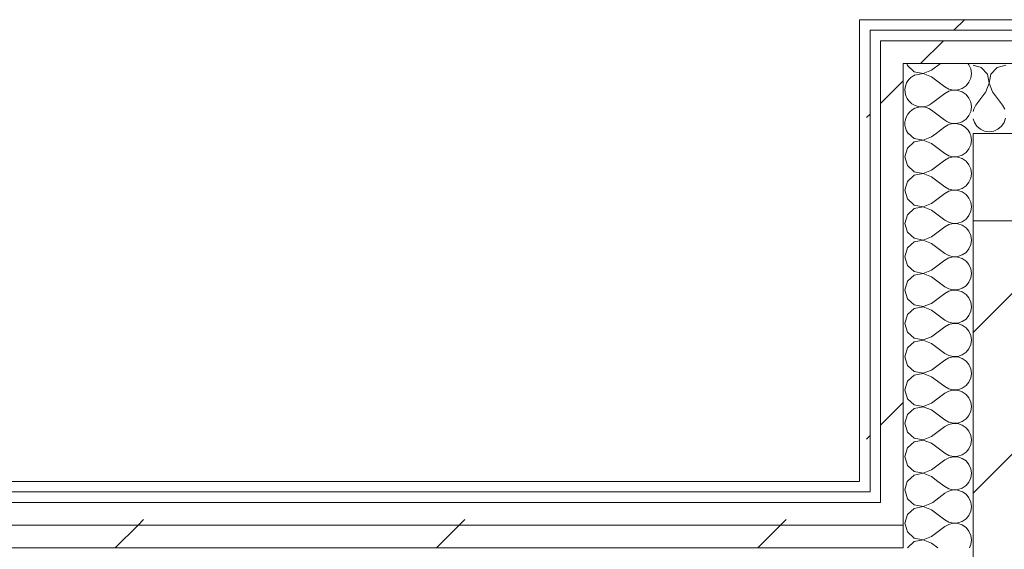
# Model space of a CAD drawing. Header units: millimetres. Extents: x -30280 to 22128, y -17757 to 4746.
# Tile 173 of 173: x -117 to 447, y -16977 to -16674. Entities that reach past the tile are written whole.
import ezdxf

# ---------------------------------------------------------------- set-up
doc = ezdxf.new("R2010")
doc.units = ezdxf.units.MM
doc.header["$MEASUREMENT"] = 0
doc.linetypes.add('Wipeout_Contour', pattern=[1000, 0, -1000])
doc.layers.add('10_ESTR_Pilars', color=7, linetype='Continuous')
doc.layers.add('Nuevo_08_E_Envans secs', color=7, linetype='Continuous')
for name, color, linetype, lineweight in [('10_ESTR_Pilars_Pluma_Nº__20', 1, 'Continuous', 5), ('10_ESTR_Pilars_Pluma_Nº__28', 7, 'Continuous', 20), ('10_ESTR_Pilars_Pluma_Nº__42', 8, 'Continuous', 25), ('Nuevo_08_E_Envans secs_Pluma_Nº__1', 7, 'Continuous', 5)]:
    doc.layers.add(name, color=color, linetype=linetype, lineweight=lineweight)
for name, color, linetype, lineweight, true_color in [('Nuevo_08_E_Envans secs_Pluma_Nº__102', 7, 'Continuous', 5, 0xcccccc), ('Nuevo_08_E_Envans secs_Pluma_Nº__171', 171, 'Continuous', 13, 0xaaaaff), ('Nuevo_08_E_Envans secs_Pluma_Nº__177', 7, 'Continuous', 15, 0xf7e046)]:
    doc.layers.add(name, color=color, linetype=linetype, lineweight=lineweight, true_color=true_color)
pattern_1 = [(45, (0, 0), (-183.8478, 183.8478), [195, -65]), (45, (7e-14, 183.85), (-183.8478, 183.8478), [195, -65])]

# ---------------------------------------------------------------- blocks, each defined once
blk = doc.blocks.new('*X318')
at = {"layer": 'Nuevo_08_E_Envans secs_Pluma_Nº__102', "color": 254, "linetype": 'Continuous', "lineweight": 5, "true_color": 0xcccccc}
for p, q in [((390.91, -16698.98), (391.27, -16700.25)), ((405.08, -16702.86), (410.26, -16698.98)), ((426.52, -16699.75), (425.87, -16698.98)), ((427.58, -16702.16), (426.52, -16699.75)), ((391.27, -16700.25), (395.11, -16703.76)), ((395.11, -16703.76), (400.22, -16704.72)), ((400.22, -16704.8), (395.59, -16705.68)), ((400.22, -16704.72), (405.08, -16702.86)), ((405.08, -16706.67), (400.22, -16704.8)), ((427.94, -16704.76), (427.58, -16702.16)), ((427.58, -16707.36), (427.94, -16704.76)), ((405.08, -16706.67), (412.7, -16712.38)), ((424.84, -16711.79), (426.52, -16709.77)), ((426.52, -16709.77), (427.58, -16707.36)), ((408.93, -16719.02), (412.7, -16716.19)), ((412.7, -16712.38), (415, -16713.65)), ((415, -16714.92), (412.7, -16716.19)), ((415, -16713.65), (417.56, -16714.25)), ((417.56, -16714.32), (415, -16714.92)), ((417.56, -16714.25), (420.18, -16714.12)), ((420.18, -16714.45), (417.56, -16714.32)), ((420.18, -16714.12), (422.67, -16713.28)), ((422.67, -16715.29), (420.18, -16714.45)), ((422.67, -16713.28), (424.84, -16711.79)), ((424.84, -16716.78), (422.67, -16715.29)), ((426.52, -16718.8), (424.84, -16716.78)), ((427.58, -16721.21), (426.52, -16718.8)), ((427.94, -16723.81), (427.58, -16721.21)), ((426.52, -16728.82), (427.58, -16726.41)), ((427.58, -16726.41), (427.94, -16723.81)), ((422.35, -16732.44), (422.67, -16732.33)), ((422.67, -16732.33), (424.84, -16730.84)), ((424.84, -16730.84), (426.52, -16728.82))]:
    blk.add_line(p, q, dxfattribs=at)
blk = doc.blocks.new('*X319')
at = {"layer": 'Nuevo_08_E_Envans secs_Pluma_Nº__102', "color": 254, "linetype": 'Continuous', "lineweight": 5, "true_color": 0xcccccc}
for p, q in [((390.15, -16962.98), (391.27, -16966.91)), ((405.08, -16969.52), (412.7, -16963.81)), ((414.21, -16962.98), (412.7, -16963.81)), ((424.84, -16964.4), (422.77, -16962.98)), ((426.52, -16966.42), (424.84, -16964.4)), ((391.27, -16966.91), (395.11, -16970.42)), ((395.11, -16970.42), (400.22, -16971.39)), ((400.22, -16971.39), (405.08, -16969.52)), ((427.58, -16968.83), (426.52, -16966.42)), ((427.94, -16971.43), (427.58, -16968.83)), ((391.27, -16975.95), (391.26, -16975.98)), ((395.11, -16972.43), (391.27, -16975.95)), ((400.22, -16971.47), (395.11, -16972.43)), ((405.08, -16973.33), (400.22, -16971.47)), ((405.08, -16973.33), (408.6, -16975.98)), ((426.72, -16975.98), (427.58, -16974.03)), ((427.58, -16974.03), (427.94, -16971.43))]:
    blk.add_line(p, q, dxfattribs=at)
blk = doc.blocks.new('*X320')
at = {"layer": 'Nuevo_08_E_Envans secs_Pluma_Nº__102', "color": 254, "linetype": 'Continuous', "lineweight": 5, "true_color": 0xcccccc}
for p, q in [((395.11, -16953.39), (391.27, -16956.9)), ((393.58, -16949.98), (395.11, -16951.38)), ((395.11, -16951.38), (400.22, -16952.34)), ((400.22, -16952.42), (395.11, -16953.39)), ((400.22, -16952.34), (405.08, -16950.48)), ((405.08, -16954.29), (400.22, -16952.42)), ((405.08, -16950.48), (405.75, -16949.98)), ((427.58, -16954.98), (427.94, -16952.38)), ((427.94, -16952.38), (427.6, -16949.98)), ((391.27, -16956.9), (389.84, -16961.9)), ((405.08, -16954.29), (412.7, -16960)), ((424.84, -16959.41), (426.52, -16957.39)), ((426.52, -16957.39), (427.58, -16954.98)), ((389.84, -16961.9), (390.15, -16962.98)), ((412.7, -16960), (415, -16961.27)), ((415, -16962.54), (414.21, -16962.98)), ((415, -16961.27), (417.56, -16961.87)), ((417.56, -16961.94), (415, -16962.54)), ((417.56, -16961.87), (420.18, -16961.74)), ((420.18, -16962.07), (417.56, -16961.94)), ((420.18, -16961.74), (422.67, -16960.9)), ((422.67, -16962.91), (420.18, -16962.07)), ((422.67, -16960.9), (424.84, -16959.41)), ((422.77, -16962.98), (422.67, -16962.91))]:
    blk.add_line(p, q, dxfattribs=at)
blk = doc.blocks.new('*X321')
at = {"layer": 'Nuevo_08_E_Envans secs_Pluma_Nº__102', "color": 254, "linetype": 'Continuous', "lineweight": 5, "true_color": 0xcccccc}
for p, q in [((390.16, -16943.98), (391.27, -16947.86)), ((391.27, -16947.86), (393.58, -16949.98)), ((405.75, -16949.98), (412.7, -16944.76)), ((414.12, -16943.98), (412.7, -16944.76)), ((424.84, -16945.35), (422.84, -16943.98)), ((426.52, -16947.37), (424.84, -16945.35)), ((427.58, -16949.78), (426.52, -16947.37)), ((427.6, -16949.98), (427.58, -16949.78))]:
    blk.add_line(p, q, dxfattribs=at)
blk = doc.blocks.new('*X322')
at = {"layer": 'Nuevo_08_E_Envans secs_Pluma_Nº__102', "color": 254, "linetype": 'Continuous', "lineweight": 5, "true_color": 0xcccccc}
for p, q in [((391.23, -16937.98), (389.84, -16942.86)), ((408.73, -16937.98), (412.7, -16940.95)), ((412.7, -16940.95), (415, -16942.22)), ((415, -16942.22), (417.56, -16942.82)), ((420.18, -16942.69), (422.67, -16941.85)), ((422.67, -16941.85), (424.84, -16940.36)), ((424.84, -16940.36), (426.52, -16938.34)), ((426.52, -16938.34), (426.68, -16937.98)), ((389.84, -16942.86), (390.16, -16943.98)), ((415, -16943.49), (414.12, -16943.98)), ((417.56, -16942.9), (415, -16943.49)), ((417.56, -16942.82), (420.18, -16942.69)), ((420.18, -16943.02), (417.56, -16942.9)), ((422.67, -16943.86), (420.18, -16943.02)), ((422.84, -16943.98), (422.67, -16943.86))]:
    blk.add_line(p, q, dxfattribs=at)
blk = doc.blocks.new('*X323')
at = {"layer": 'Nuevo_08_E_Envans secs_Pluma_Nº__102', "color": 254, "linetype": 'Continuous', "lineweight": 5, "true_color": 0xcccccc}
for p, q in [((405.08, -16721.9), (408.93, -16719.02)), ((405.08, -16725.71), (412.7, -16731.43)), ((407.72, -16738.98), (412.7, -16735.24))]:
    blk.add_line(p, q, dxfattribs=at)
for centre, start, end in [((399.37, -16714.29), 113.9676, 306.8699), ((399.37, -16733.33), 53.1301, 216.3306), ((418.41, -16723.81), 233.1301, 294.6221), ((418.41, -16742.86), 24.0514, 126.8699)]:
    blk.add_arc(centre, 9.52, start, end, dxfattribs=at)
blk = doc.blocks.new('*X324')
at = {"layer": 'Nuevo_08_E_Envans secs_Pluma_Nº__102', "color": 254, "linetype": 'Continuous', "lineweight": 5, "true_color": 0xcccccc}
for p, q in [((391.96, -16738.98), (395.11, -16741.85)), ((405.08, -16740.95), (407.72, -16738.98)), ((427.58, -16740.25), (427.01, -16738.98)), ((395.11, -16743.86), (391.27, -16747.37)), ((395.11, -16741.85), (400.22, -16742.82)), ((400.22, -16742.9), (395.11, -16743.86)), ((400.22, -16742.82), (405.08, -16740.95)), ((405.08, -16744.76), (400.22, -16742.9)), ((405.08, -16744.76), (412.7, -16750.48)), ((427.94, -16742.86), (427.58, -16740.25)), ((427.58, -16745.46), (427.94, -16742.86)), ((391.27, -16747.37), (389.84, -16752.38)), ((412.7, -16750.48), (415, -16751.75)), ((422.67, -16751.38), (424.84, -16749.89)), ((424.84, -16749.89), (426.52, -16747.86)), ((426.52, -16747.86), (427.58, -16745.46)), ((389.84, -16752.38), (391.27, -16757.39)), ((405.08, -16760), (412.7, -16754.29)), ((415, -16753.01), (412.7, -16754.29)), ((415, -16751.75), (417.56, -16752.34)), ((417.56, -16752.42), (415, -16753.01)), ((417.56, -16752.34), (420.18, -16752.22)), ((420.18, -16752.55), (417.56, -16752.42)), ((420.18, -16752.22), (422.67, -16751.38)), ((422.67, -16753.39), (420.18, -16752.55)), ((424.84, -16754.87), (422.67, -16753.39)), ((426.52, -16756.9), (424.84, -16754.87)), ((391.27, -16757.39), (395.11, -16760.9)), ((395.11, -16760.9), (400.22, -16761.87)), ((400.22, -16761.94), (395.11, -16762.91)), ((400.22, -16761.87), (405.08, -16760)), ((405.08, -16763.81), (400.22, -16761.94)), ((427.58, -16759.3), (426.52, -16756.9)), ((427.94, -16761.9), (427.58, -16759.3)), ((427.58, -16764.51), (427.94, -16761.9)), ((391.27, -16766.42), (389.84, -16771.43)), ((395.11, -16762.91), (391.27, -16766.42)), ((405.08, -16763.81), (412.7, -16769.52)), ((424.84, -16768.94), (426.52, -16766.91)), ((426.52, -16766.91), (427.58, -16764.51)), ((389.84, -16771.43), (391.27, -16776.44)), ((412.7, -16769.52), (415, -16770.8)), ((415, -16772.06), (412.7, -16773.33)), ((415, -16770.8), (417.56, -16771.39)), ((417.56, -16771.47), (415, -16772.06)), ((417.56, -16771.39), (420.18, -16771.26)), ((420.18, -16771.59), (417.56, -16771.47)), ((420.18, -16771.26), (422.67, -16770.42)), ((422.67, -16772.43), (420.18, -16771.59)), ((422.67, -16770.42), (424.84, -16768.94)), ((424.84, -16773.92), (422.67, -16772.43)), ((391.27, -16776.44), (395.11, -16779.95)), ((405.08, -16779.05), (412.7, -16773.33)), ((426.52, -16775.95), (424.84, -16773.92)), ((427.58, -16778.35), (426.52, -16775.95)), ((427.94, -16780.95), (427.58, -16778.35)), ((395.11, -16781.96), (391.27, -16785.47)), ((395.11, -16779.95), (400.22, -16780.91)), ((400.22, -16780.99), (395.11, -16781.96)), ((400.22, -16780.91), (405.08, -16779.05)), ((405.08, -16782.86), (400.22, -16780.99)), ((405.08, -16782.86), (412.7, -16788.57)), ((426.52, -16785.96), (427.58, -16783.55)), ((427.58, -16783.55), (427.94, -16780.95)), ((391.27, -16785.47), (389.84, -16790.48)), ((412.7, -16788.57), (415, -16789.84)), ((415, -16789.84), (417.56, -16790.44)), ((420.18, -16790.31), (422.67, -16789.47)), ((422.67, -16789.47), (424.84, -16787.98)), ((424.84, -16787.98), (426.52, -16785.96)), ((389.84, -16790.48), (391.27, -16795.48)), ((391.27, -16795.48), (395.11, -16798.99)), ((405.08, -16798.1), (412.7, -16792.38)), ((415, -16791.11), (412.7, -16792.38)), ((417.56, -16790.51), (415, -16791.11)), ((417.56, -16790.44), (420.18, -16790.31)), ((420.18, -16790.64), (417.56, -16790.51)), ((422.67, -16791.48), (420.18, -16790.64)), ((424.84, -16792.97), (422.67, -16791.48)), ((426.52, -16794.99), (424.84, -16792.97)), ((427.58, -16797.4), (426.52, -16794.99)), ((395.11, -16801.01), (391.27, -16804.52)), ((395.11, -16798.99), (400.22, -16799.96)), ((400.22, -16800.04), (395.11, -16801.01)), ((400.22, -16799.96), (405.08, -16798.1)), ((405.08, -16801.9), (400.22, -16800.04)), ((427.94, -16800), (427.58, -16797.4)), ((427.58, -16802.6), (427.94, -16800)), ((391.27, -16804.52), (389.84, -16809.52)), ((405.08, -16801.9), (412.7, -16807.62)), ((422.67, -16808.52), (424.84, -16807.03)), ((424.84, -16807.03), (426.52, -16805.01)), ((426.52, -16805.01), (427.58, -16802.6)), ((389.84, -16809.52), (391.27, -16814.53)), ((405.08, -16817.14), (412.7, -16811.43)), ((412.7, -16807.62), (415, -16808.89)), ((415, -16810.16), (412.7, -16811.43)), ((415, -16808.89), (417.56, -16809.49)), ((417.56, -16809.56), (415, -16810.16)), ((417.56, -16809.49), (420.18, -16809.36)), ((420.18, -16809.69), (417.56, -16809.56)), ((420.18, -16809.36), (422.67, -16808.52)), ((422.67, -16810.53), (420.18, -16809.69)), ((424.84, -16812.02), (422.67, -16810.53)), ((426.52, -16814.04), (424.84, -16812.02)), ((391.27, -16814.53), (395.11, -16818.04)), ((395.11, -16818.04), (400.22, -16819.01)), ((400.22, -16819.01), (405.08, -16817.14)), ((427.58, -16816.45), (426.52, -16814.04)), ((427.94, -16819.05), (427.58, -16816.45)), ((391.27, -16823.56), (389.84, -16828.57)), ((395.11, -16820.05), (391.27, -16823.56)), ((400.22, -16819.09), (395.11, -16820.05)), ((405.08, -16820.95), (400.22, -16819.09)), ((405.08, -16820.95), (412.7, -16826.67)), ((426.52, -16824.05), (427.58, -16821.65)), ((427.58, -16821.65), (427.94, -16819.05)), ((389.84, -16828.57), (391.27, -16833.58)), ((412.7, -16826.67), (415, -16827.94)), ((415, -16829.2), (412.7, -16830.48)), ((415, -16827.94), (417.56, -16828.53)), ((417.56, -16828.61), (415, -16829.2)), ((417.56, -16828.53), (420.18, -16828.41)), ((420.18, -16828.74), (417.56, -16828.61)), ((420.18, -16828.41), (422.67, -16827.57)), ((422.67, -16829.58), (420.18, -16828.74)), ((422.67, -16827.57), (424.84, -16826.08)), ((424.84, -16831.06), (422.67, -16829.58)), ((424.84, -16826.08), (426.52, -16824.05)), ((391.27, -16833.58), (395.11, -16837.09)), ((405.08, -16836.19), (412.7, -16830.48)), ((426.52, -16833.09), (424.84, -16831.06)), ((427.58, -16835.49), (426.52, -16833.09)), ((395.11, -16839.1), (391.27, -16842.61)), ((395.11, -16837.09), (400.22, -16838.06)), ((400.22, -16838.13), (395.11, -16839.1)), ((400.22, -16838.06), (405.08, -16836.19)), ((405.08, -16840), (400.22, -16838.13)), ((405.08, -16840), (412.7, -16845.71)), ((426.52, -16843.1), (427.58, -16840.7)), ((427.94, -16838.1), (427.58, -16835.49)), ((427.58, -16840.7), (427.94, -16838.1)), ((391.27, -16842.61), (389.84, -16847.62)), ((412.7, -16845.71), (415, -16846.99)), ((422.67, -16846.61), (424.84, -16845.13)), ((424.84, -16845.13), (426.52, -16843.1)), ((389.84, -16847.62), (391.27, -16852.63)), ((405.08, -16855.24), (412.7, -16849.52)), ((415, -16848.25), (412.7, -16849.52)), ((415, -16846.99), (417.56, -16847.58)), ((417.56, -16847.66), (415, -16848.25)), ((417.56, -16847.58), (420.18, -16847.45)), ((420.18, -16847.78), (417.56, -16847.66)), ((420.18, -16847.45), (422.67, -16846.61)), ((422.67, -16848.62), (420.18, -16847.78)), ((424.84, -16850.11), (422.67, -16848.62)), ((426.52, -16852.14), (424.84, -16850.11)), ((427.58, -16854.54), (426.52, -16852.14)), ((391.27, -16852.63), (395.11, -16856.14)), ((395.11, -16856.14), (400.22, -16857.1)), ((400.22, -16857.18), (395.11, -16858.15)), ((400.22, -16857.1), (405.08, -16855.24)), ((405.08, -16859.05), (400.22, -16857.18)), ((427.94, -16857.14), (427.58, -16854.54)), ((427.58, -16859.75), (427.94, -16857.14)), ((391.27, -16861.66), (389.84, -16866.67)), ((395.11, -16858.15), (391.27, -16861.66)), ((405.08, -16859.05), (412.7, -16864.76)), ((424.84, -16864.17), (426.52, -16862.15)), ((426.52, -16862.15), (427.58, -16859.75)), ((389.84, -16866.67), (391.27, -16871.67)), ((405.08, -16874.29), (412.7, -16868.57)), ((412.7, -16864.76), (415, -16866.03)), ((415, -16867.3), (412.7, -16868.57)), ((415, -16866.03), (417.56, -16866.63)), ((417.56, -16866.71), (415, -16867.3)), ((417.56, -16866.63), (420.18, -16866.5)), ((420.18, -16866.83), (417.56, -16866.71)), ((420.18, -16866.5), (422.67, -16865.66)), ((422.67, -16867.67), (420.18, -16866.83)), ((422.67, -16865.66), (424.84, -16864.17)), ((424.84, -16869.16), (422.67, -16867.67)), ((391.27, -16871.67), (395.11, -16875.19)), ((400.22, -16876.15), (405.08, -16874.29)), ((426.52, -16871.18), (424.84, -16869.16)), ((427.58, -16873.59), (426.52, -16871.18)), ((427.94, -16876.19), (427.58, -16873.59)), ((395.11, -16877.2), (391.27, -16880.71)), ((395.11, -16875.19), (400.22, -16876.15)), ((400.22, -16876.23), (395.11, -16877.2)), ((405.08, -16878.1), (400.22, -16876.23)), ((405.08, -16878.1), (412.7, -16883.81)), ((426.52, -16881.2), (427.58, -16878.79)), ((427.58, -16878.79), (427.94, -16876.19)), ((391.27, -16880.71), (389.84, -16885.71)), ((389.84, -16885.71), (391.27, -16890.72)), ((412.7, -16883.81), (415, -16885.08)), ((415, -16885.08), (417.56, -16885.68)), ((417.56, -16885.75), (415, -16886.35)), ((417.56, -16885.68), (420.18, -16885.55)), ((420.18, -16885.88), (417.56, -16885.75)), ((420.18, -16885.55), (422.67, -16884.71)), ((422.67, -16886.72), (420.18, -16885.88)), ((422.67, -16884.71), (424.84, -16883.22)), ((424.84, -16883.22), (426.52, -16881.2)), ((391.27, -16890.72), (395.11, -16894.23)), ((405.08, -16893.33), (412.7, -16887.62)), ((415, -16886.35), (412.7, -16887.62)), ((424.84, -16888.21), (422.67, -16886.72)), ((426.52, -16890.23), (424.84, -16888.21)), ((427.58, -16892.64), (426.52, -16890.23)), ((395.11, -16896.24), (391.27, -16899.75)), ((395.11, -16894.23), (400.22, -16895.2)), ((400.22, -16895.28), (395.11, -16896.24)), ((400.22, -16895.2), (405.08, -16893.33)), ((405.08, -16897.14), (400.22, -16895.28)), ((405.08, -16897.14), (412.7, -16902.86)), ((427.94, -16895.24), (427.58, -16892.64)), ((427.58, -16897.84), (427.94, -16895.24)), ((391.27, -16899.75), (389.84, -16904.76)), ((412.7, -16902.86), (415, -16904.13)), ((422.67, -16903.76), (424.84, -16902.27)), ((424.84, -16902.27), (426.52, -16900.25)), ((426.52, -16900.25), (427.58, -16897.84)), ((389.84, -16904.76), (391.27, -16909.77)), ((405.08, -16912.38), (412.7, -16906.67)), ((415, -16905.4), (412.7, -16906.67)), ((415, -16904.13), (417.56, -16904.72)), ((417.56, -16904.8), (415, -16905.4)), ((417.56, -16904.72), (420.18, -16904.6)), ((420.18, -16904.93), (417.56, -16904.8)), ((420.18, -16904.6), (422.67, -16903.76)), ((422.67, -16905.77), (420.18, -16904.93)), ((424.84, -16907.26), (422.67, -16905.77)), ((426.52, -16909.28), (424.84, -16907.26)), ((391.27, -16909.77), (395.11, -16913.28)), ((395.11, -16913.28), (400.22, -16914.25)), ((400.22, -16914.25), (405.08, -16912.38)), ((427.58, -16911.68), (426.52, -16909.28)), ((427.94, -16914.29), (427.58, -16911.68)), ((391.27, -16918.8), (389.84, -16923.81)), ((395.11, -16915.29), (391.27, -16918.8)), ((400.22, -16914.32), (395.11, -16915.29)), ((405.08, -16916.19), (400.22, -16914.32)), ((405.08, -16916.19), (412.7, -16921.9)), ((424.84, -16921.32), (426.52, -16919.29)), ((426.52, -16919.29), (427.58, -16916.89)), ((427.58, -16916.89), (427.94, -16914.29)), ((389.84, -16923.81), (391.27, -16928.82)), ((412.7, -16921.9), (415, -16923.18)), ((415, -16924.44), (412.7, -16925.71)), ((415, -16923.18), (417.56, -16923.77)), ((417.56, -16923.85), (415, -16924.44)), ((417.56, -16923.77), (420.18, -16923.64)), ((420.18, -16923.98), (417.56, -16923.85)), ((420.18, -16923.64), (422.67, -16922.8)), ((422.67, -16924.81), (420.18, -16923.98)), ((422.67, -16922.8), (424.84, -16921.32)), ((424.84, -16926.3), (422.67, -16924.81)), ((391.27, -16928.82), (395.11, -16932.33)), ((405.08, -16931.43), (412.7, -16925.71)), ((426.52, -16928.33), (424.84, -16926.3)), ((427.58, -16930.73), (426.52, -16928.33)), ((427.94, -16933.33), (427.58, -16930.73)), ((395.11, -16934.34), (391.27, -16937.85)), ((395.11, -16932.33), (400.22, -16933.29)), ((400.22, -16933.37), (395.11, -16934.34)), ((400.22, -16933.29), (405.08, -16931.43)), ((405.08, -16935.24), (400.22, -16933.37)), ((405.08, -16935.24), (408.73, -16937.98)), ((426.68, -16937.98), (427.58, -16935.94)), ((427.58, -16935.94), (427.94, -16933.33)), ((391.27, -16937.85), (391.23, -16937.98))]:
    blk.add_line(p, q, dxfattribs=at)
blk = doc.blocks.new('Muro_94_1', base_point=(363.89, -17083.98))
at = {"layer": 'Nuevo_08_E_Envans secs_Pluma_Nº__1', "color": 7, "linetype": 'Continuous', "lineweight": 5}
blk.add_line((388.89, -16962.98), (388.89, -16975.98), dxfattribs=at)
at = {"layer": 'Nuevo_08_E_Envans secs_Pluma_Nº__1', "color": 7, "linetype": 'Continuous', "lineweight": 5, "flags": 128}
blk.add_lwpolyline([(428.89, -16788.98), (428.89, -16738.98)], dxfattribs=at)
at = {"layer": 'Nuevo_08_E_Envans secs', "color": 7, "lineweight": 20}
for name in ['*X320', '*X319']:
    blk.add_blockref(name, (0, 0), dxfattribs=at)
at = {"color": 254, "linetype": 'Wipeout_Contour', "lineweight": 0, "ltscale": 50039.589586}
blk.add_wipeout([(369.89, -16673.98), (363.89, -16673.98), (369.89, -16679.98)], dxfattribs=at).dxf.layer = 'Nuevo_08_E_Envans secs'
at = {"color": 254, "linetype": 'Wipeout_Contour', "lineweight": 0, "ltscale": 50083.708188}
blk.add_wipeout([(388.89, -16685.98), (375.89, -16685.98), (388.89, -16698.98)], dxfattribs=at).dxf.layer = 'Nuevo_08_E_Envans secs'
at = {"layer": 'Nuevo_08_E_Envans secs_Pluma_Nº__171', "linetype": 'Continuous', "lineweight": 13, "true_color": 0xaaaaff}
h = blk.add_hatch(dxfattribs=at)
h.set_pattern_fill('Panellat_HPL_0001', color=161, style=0, pattern_type=2)
h.set_pattern_definition(pattern_1)
h.paths.add_polyline_path([(369.89, -16673.98), (363.89, -16673.98), (369.89, -16679.98)])
at = {"layer": 'Nuevo_08_E_Envans secs_Pluma_Nº__177', "linetype": 'Continuous', "lineweight": 15, "true_color": 0xf7e046}
h = blk.add_hatch(dxfattribs=at)
h.set_pattern_fill('Panellat_HPL_0001', color=53, style=0, pattern_type=2)
h.set_pattern_definition(pattern_1)
h.paths.add_polyline_path([(388.89, -16685.98), (375.89, -16685.98), (388.89, -16698.98)])
at = {"layer": 'Nuevo_08_E_Envans secs', "color": 7, "lineweight": 20}
blk.add_blockref('*X318', (0, 0), dxfattribs=at)
at = {"color": 254, "linetype": 'Wipeout_Contour', "lineweight": 0, "ltscale": 67805.162657}
blk.add_wipeout([(388.89, -16943.98), (375.89, -16943.98), (375.89, -16949.98), (388.89, -16949.98)], dxfattribs=at).dxf.layer = 'Nuevo_08_E_Envans secs'
at = {"layer": 'Nuevo_08_E_Envans secs_Pluma_Nº__177', "linetype": 'Continuous', "lineweight": 15, "true_color": 0xf7e046}
h = blk.add_hatch(dxfattribs=at)
h.set_pattern_fill('Panellat_HPL_0001', color=53, style=0, pattern_type=2)
h.set_pattern_definition(pattern_1)
h.paths.add_polyline_path([(388.89, -16943.98), (375.89, -16943.98), (375.89, -16949.98), (388.89, -16949.98)])
at = {"layer": 'Nuevo_08_E_Envans secs_Pluma_Nº__1', "color": 7, "linetype": 'Continuous', "lineweight": 5}
blk.add_line((388.89, -16949.98), (388.89, -16962.98), dxfattribs=at)
at = {"layer": 'Nuevo_08_E_Envans secs', "color": 7, "lineweight": 20}
blk.add_blockref('*X321', (0, 0), dxfattribs=at)
at = {"color": 254, "linetype": 'Wipeout_Contour', "lineweight": 0, "ltscale": 50046.47792}
blk.add_wipeout([(363.89, -16679.98), (369.89, -16679.98), (363.89, -16673.98)], dxfattribs=at).dxf.layer = 'Nuevo_08_E_Envans secs'
at = {"color": 254, "linetype": 'Wipeout_Contour', "lineweight": 0, "ltscale": 50097.429691}
blk.add_wipeout([(375.89, -16698.98), (388.89, -16698.98), (375.89, -16685.98)], dxfattribs=at).dxf.layer = 'Nuevo_08_E_Envans secs'
at = {"layer": 'Nuevo_08_E_Envans secs_Pluma_Nº__171', "linetype": 'Continuous', "lineweight": 13, "true_color": 0xaaaaff}
h = blk.add_hatch(dxfattribs=at)
h.set_pattern_fill('Panellat_HPL_0001', color=161, style=0, pattern_type=2)
h.set_pattern_definition(pattern_1)
h.paths.add_polyline_path([(363.89, -16679.98), (369.89, -16679.98), (363.89, -16673.98)])
at = {"layer": 'Nuevo_08_E_Envans secs_Pluma_Nº__177', "linetype": 'Continuous', "lineweight": 15, "true_color": 0xf7e046}
h = blk.add_hatch(dxfattribs=at)
h.set_pattern_fill('Panellat_HPL_0001', color=53, style=0, pattern_type=2)
h.set_pattern_definition(pattern_1)
h.paths.add_polyline_path([(375.89, -16698.98), (388.89, -16698.98), (375.89, -16685.98)])
at = {"layer": 'Nuevo_08_E_Envans secs_Pluma_Nº__1', "color": 7, "linetype": 'Continuous', "lineweight": 5}
blk.add_line((388.89, -16685.98), (375.89, -16685.98), dxfattribs=at)
at = {"layer": 'Nuevo_08_E_Envans secs_Pluma_Nº__1', "color": 7, "linetype": 'Continuous', "lineweight": 5, "flags": 128}
blk.add_lwpolyline([(363.89, -16673.98), (369.89, -16673.98)], dxfattribs=at)
at = {"color": 254, "linetype": 'Wipeout_Contour', "lineweight": 0, "ltscale": 67781.168768}
blk.add_wipeout([(388.89, -16937.98), (375.89, -16937.98), (375.89, -16943.98), (388.89, -16943.98)], dxfattribs=at).dxf.layer = 'Nuevo_08_E_Envans secs'
at = {"layer": 'Nuevo_08_E_Envans secs_Pluma_Nº__177', "linetype": 'Continuous', "lineweight": 15, "true_color": 0xf7e046}
h = blk.add_hatch(dxfattribs=at)
h.set_pattern_fill('Panellat_HPL_0001', color=53, style=0, pattern_type=2)
h.set_pattern_definition(pattern_1)
h.paths.add_polyline_path([(388.89, -16937.98), (375.89, -16937.98), (375.89, -16943.98), (388.89, -16943.98)])
at = {"layer": 'Nuevo_08_E_Envans secs_Pluma_Nº__1', "color": 7, "linetype": 'Continuous', "lineweight": 5}
for p, q in [((375.89, -16943.98), (375.89, -16949.98)), ((388.89, -16943.98), (388.89, -16949.98))]:
    blk.add_line(p, q, dxfattribs=at)
at = {"layer": 'Nuevo_08_E_Envans secs', "color": 7, "lineweight": 20}
blk.add_blockref('*X322', (0, 0), dxfattribs=at)
at = {"color": 254, "linetype": 'Wipeout_Contour', "lineweight": 0, "ltscale": 67251.919771}
blk.add_wipeout([(363.89, -16937.98), (369.89, -16937.98), (369.89, -16679.98), (363.89, -16679.98)], dxfattribs=at).dxf.layer = 'Nuevo_08_E_Envans secs'
at = {"layer": 'Nuevo_08_E_Envans secs_Pluma_Nº__171', "linetype": 'Continuous', "lineweight": 13, "true_color": 0xaaaaff}
h = blk.add_hatch(dxfattribs=at)
h.set_pattern_fill('Panellat_HPL_0001', color=161, style=0, pattern_type=2)
h.set_pattern_definition(pattern_1)
h.paths.add_polyline_path([(363.89, -16937.98), (369.89, -16937.98), (369.89, -16679.98), (363.89, -16679.98)])
at = {"layer": 'Nuevo_08_E_Envans secs_Pluma_Nº__1', "color": 7, "linetype": 'Continuous', "lineweight": 5}
for p, q in [((375.89, -16679.98), (369.89, -16679.98)), ((369.89, -16679.98), (369.89, -16685.98)), ((369.89, -16685.98), (369.89, -16937.98)), ((369.89, -16937.98), (369.89, -16943.98))]:
    blk.add_line(p, q, dxfattribs=at)
at = {"layer": 'Nuevo_08_E_Envans secs_Pluma_Nº__1', "color": 7, "linetype": 'Continuous', "lineweight": 5, "flags": 128}
blk.add_lwpolyline([(363.89, -16673.98), (363.89, -16937.98)], dxfattribs=at)
at = {"color": 254, "linetype": 'Wipeout_Contour', "lineweight": 0, "ltscale": 67291.295352}
blk.add_wipeout([(375.89, -16937.98), (388.89, -16937.98), (388.89, -16698.98), (375.89, -16698.98)], dxfattribs=at).dxf.layer = 'Nuevo_08_E_Envans secs'
at = {"layer": 'Nuevo_08_E_Envans secs_Pluma_Nº__177', "linetype": 'Continuous', "lineweight": 15, "true_color": 0xf7e046}
h = blk.add_hatch(dxfattribs=at)
h.set_pattern_fill('Panellat_HPL_0001', color=53, style=0, pattern_type=2)
h.set_pattern_definition(pattern_1)
h.paths.add_polyline_path([(375.89, -16937.98), (388.89, -16937.98), (388.89, -16698.98), (375.89, -16698.98)])
at = {"layer": 'Nuevo_08_E_Envans secs_Pluma_Nº__1', "color": 7, "linetype": 'Continuous', "lineweight": 5}
for p, q in [((375.89, -16685.98), (375.89, -16698.98)), ((375.89, -16698.98), (375.89, -16937.98)), ((428.89, -16698.98), (388.89, -16698.98)), ((388.89, -16698.98), (388.89, -16738.98)), ((388.89, -16738.98), (388.89, -16937.98)), ((375.89, -16937.98), (375.89, -16943.98)), ((388.89, -16937.98), (388.89, -16943.98))]:
    blk.add_line(p, q, dxfattribs=at)
at = {"layer": 'Nuevo_08_E_Envans secs', "color": 7, "lineweight": 20}
for name in ['*X323', '*X324']:
    blk.add_blockref(name, (0, 0), dxfattribs=at)
blk = doc.blocks.new('*X421')
at = {"layer": 'Nuevo_08_E_Envans secs_Pluma_Nº__102', "color": 254, "linetype": 'Continuous', "lineweight": 5, "true_color": 0xcccccc}
for p, q in [((433.58, -16701.35), (428.89, -16700.02)), ((447.62, -16699.93), (442.61, -16701.35)), ((437.09, -16705.19), (433.58, -16701.35)), ((438.06, -16710.31), (437.09, -16705.19)), ((439.1, -16705.19), (438.13, -16710.31)), ((442.61, -16701.35), (439.1, -16705.19)), ((436.19, -16715.17), (438.06, -16710.31)), ((438.13, -16710.31), (440, -16715.17)), ((436.19, -16715.17), (430.48, -16722.79)), ((440, -16715.17), (445.71, -16722.79)), ((429.2, -16725.08), (428.89, -16726.43)), ((430.48, -16722.79), (429.2, -16725.08)), ((446.99, -16725.08), (445.71, -16722.79)), ((428.89, -16730.72), (429.58, -16732.76)), ((429.58, -16732.76), (431.06, -16734.92)), ((445.13, -16734.92), (446.61, -16732.76)), ((446.61, -16732.76), (447.45, -16730.27)), ((431.06, -16734.92), (433.09, -16736.6)), ((433.09, -16736.6), (435.49, -16737.66)), ((435.49, -16737.66), (438.1, -16738.02)), ((438.1, -16738.02), (440.7, -16737.66)), ((440.7, -16737.66), (443.1, -16736.6)), ((443.1, -16736.6), (445.13, -16734.92))]:
    blk.add_line(p, q, dxfattribs=at)
blk = doc.blocks.new('Muro_114_1', base_point=(1063.89, -16738.98))
at = {"layer": 'Nuevo_08_E_Envans secs_Pluma_Nº__1', "color": 7, "linetype": 'Continuous', "lineweight": 5, "flags": 128}
blk.add_lwpolyline([(428.89, -16738.98), (1063.89, -16738.98)], dxfattribs=at)
at = {"color": 254, "linetype": 'Wipeout_Contour', "lineweight": 0, "ltscale": 66791.628563}
blk.add_wipeout([(369.89, -16679.98), (1122.89, -16679.98), (1122.89, -16673.98), (369.89, -16673.98)], dxfattribs=at).dxf.layer = 'Nuevo_08_E_Envans secs'
at = {"color": 254, "linetype": 'Wipeout_Contour', "lineweight": 0, "ltscale": 66851.885368}
blk.add_wipeout([(388.89, -16698.98), (1103.89, -16698.98), (1103.89, -16685.98), (388.89, -16685.98)], dxfattribs=at).dxf.layer = 'Nuevo_08_E_Envans secs'
at = {"layer": 'Nuevo_08_E_Envans secs_Pluma_Nº__171', "linetype": 'Continuous', "lineweight": 13, "true_color": 0xaaaaff}
h = blk.add_hatch(dxfattribs=at)
h.set_pattern_fill('Panellat_HPL_0001', color=161, style=0, pattern_type=2)
h.set_pattern_definition(pattern_1)
h.paths.add_polyline_path([(369.89, -16679.98), (1122.89, -16679.98), (1122.89, -16673.98), (369.89, -16673.98)])
at = {"layer": 'Nuevo_08_E_Envans secs_Pluma_Nº__177', "linetype": 'Continuous', "lineweight": 15, "true_color": 0xf7e046}
h = blk.add_hatch(dxfattribs=at)
h.set_pattern_fill('Panellat_HPL_0001', color=53, style=0, pattern_type=2)
h.set_pattern_definition(pattern_1)
h.paths.add_polyline_path([(388.89, -16698.98), (1103.89, -16698.98), (1103.89, -16685.98), (388.89, -16685.98)])
at = {"layer": 'Nuevo_08_E_Envans secs_Pluma_Nº__1', "color": 7, "linetype": 'Continuous', "lineweight": 5}
for p, q in [((375.89, -16679.98), (369.89, -16679.98)), ((1116.89, -16679.98), (375.89, -16679.98)), ((388.89, -16685.98), (375.89, -16685.98)), ((1103.89, -16685.98), (388.89, -16685.98)), ((428.89, -16698.98), (388.89, -16698.98)), ((1063.89, -16698.98), (428.89, -16698.98))]:
    blk.add_line(p, q, dxfattribs=at)
at = {"layer": 'Nuevo_08_E_Envans secs_Pluma_Nº__1', "color": 7, "linetype": 'Continuous', "lineweight": 5, "flags": 128}
blk.add_lwpolyline([(1128.89, -16673.98), (369.89, -16673.98)], dxfattribs=at)
at = {"layer": 'Nuevo_08_E_Envans secs', "color": 7, "lineweight": 20}
blk.add_blockref('*X421', (0, 0), dxfattribs=at)
blk = doc.blocks.new('Muro_124_1', base_point=(-1743.33, -17083.98))
at = {"color": 254, "linetype": 'Wipeout_Contour', "lineweight": 0, "ltscale": 67914.204111}
blk.add_wipeout([(363.89, -16937.98), (-1555.31, -16937.98), (-1555.31, -16943.98), (363.89, -16943.98)], dxfattribs=at).dxf.layer = 'Nuevo_08_E_Envans secs'
at = {"color": 254, "linetype": 'Wipeout_Contour', "lineweight": 0, "ltscale": 68033.665155}
blk.add_wipeout([(388.89, -16962.98), (-1580.32, -16962.98), (-1580.33, -16975.98), (388.89, -16975.98)], dxfattribs=at).dxf.layer = 'Nuevo_08_E_Envans secs'
at = {"layer": 'Nuevo_08_E_Envans secs_Pluma_Nº__171', "linetype": 'Continuous', "lineweight": 13, "true_color": 0xaaaaff}
h = blk.add_hatch(dxfattribs=at)
h.set_pattern_fill('Panellat_HPL_0001', color=161, style=0, pattern_type=2)
h.set_pattern_definition(pattern_1)
h.paths.add_polyline_path([(363.89, -16937.98), (-1555.31, -16937.98), (-1555.31, -16943.98), (363.89, -16943.98)])
at = {"layer": 'Nuevo_08_E_Envans secs_Pluma_Nº__177', "linetype": 'Continuous', "lineweight": 15, "true_color": 0xf7e046}
h = blk.add_hatch(dxfattribs=at)
h.set_pattern_fill('Panellat_HPL_0001', color=53, style=0, pattern_type=2)
h.set_pattern_definition(pattern_1)
h.paths.add_polyline_path([(388.89, -16962.98), (-1580.32, -16962.98), (-1580.33, -16975.98), (388.89, -16975.98)])
at = {"layer": 'Nuevo_08_E_Envans secs_Pluma_Nº__1', "color": 7, "linetype": 'Continuous', "lineweight": 5}
blk.add_line((-1580.33, -16975.98), (388.89, -16975.98), dxfattribs=at)
at = {"color": 254, "linetype": 'Wipeout_Contour', "lineweight": 0, "ltscale": 67779.794072}
blk.add_wipeout([(369.89, -16937.98), (363.89, -16937.98), (363.89, -16943.98), (369.89, -16943.98)], dxfattribs=at).dxf.layer = 'Nuevo_08_E_Envans secs'
at = {"color": 254, "linetype": 'Wipeout_Contour', "lineweight": 0, "ltscale": 67978.793297}
blk.add_wipeout([(375.89, -16949.98), (-1567.31, -16949.98), (-1567.32, -16962.98), (375.89, -16962.98)], dxfattribs=at).dxf.layer = 'Nuevo_08_E_Envans secs'
at = {"layer": 'Nuevo_08_E_Envans secs_Pluma_Nº__171', "linetype": 'Continuous', "lineweight": 13, "true_color": 0xaaaaff}
h = blk.add_hatch(dxfattribs=at)
h.set_pattern_fill('Panellat_HPL_0001', color=161, style=0, pattern_type=2)
h.set_pattern_definition(pattern_1)
h.paths.add_polyline_path([(369.89, -16937.98), (363.89, -16937.98), (363.89, -16943.98), (369.89, -16943.98)])
at = {"layer": 'Nuevo_08_E_Envans secs_Pluma_Nº__177', "linetype": 'Continuous', "lineweight": 15, "true_color": 0xf7e046}
h = blk.add_hatch(dxfattribs=at)
h.set_pattern_fill('Panellat_HPL_0001', color=53, style=0, pattern_type=2)
h.set_pattern_definition(pattern_1)
h.paths.add_polyline_path([(375.89, -16949.98), (-1567.31, -16949.98), (-1567.32, -16962.98), (375.89, -16962.98)])
at = {"layer": 'Nuevo_08_E_Envans secs_Pluma_Nº__1', "color": 7, "linetype": 'Continuous', "lineweight": 5}
for p, q in [((369.89, -16937.98), (369.89, -16943.98)), ((-1555.31, -16943.98), (363.89, -16943.98)), ((363.89, -16943.98), (369.89, -16943.98)), ((-1561.31, -16949.98), (369.89, -16949.98))]:
    blk.add_line(p, q, dxfattribs=at)
at = {"layer": 'Nuevo_08_E_Envans secs_Pluma_Nº__1', "color": 7, "linetype": 'Continuous', "lineweight": 5, "flags": 128}
blk.add_lwpolyline([(363.89, -16937.98), (-1555.31, -16937.98)], dxfattribs=at)
at = {"color": 254, "linetype": 'Wipeout_Contour', "lineweight": 0, "ltscale": 67843.153001}
blk.add_wipeout([(388.89, -16949.98), (375.89, -16949.98), (375.89, -16962.98), (388.89, -16962.98)], dxfattribs=at).dxf.layer = 'Nuevo_08_E_Envans secs'
at = {"layer": 'Nuevo_08_E_Envans secs_Pluma_Nº__177', "linetype": 'Continuous', "lineweight": 15, "true_color": 0xf7e046}
h = blk.add_hatch(dxfattribs=at)
h.set_pattern_fill('Panellat_HPL_0001', color=53, style=0, pattern_type=2)
h.set_pattern_definition(pattern_1)
h.paths.add_polyline_path([(388.89, -16949.98), (375.89, -16949.98), (375.89, -16962.98), (388.89, -16962.98)])
at = {"layer": 'Nuevo_08_E_Envans secs_Pluma_Nº__1', "color": 7, "linetype": 'Continuous', "lineweight": 5}
for p, q in [((375.89, -16943.98), (375.89, -16949.98)), ((369.89, -16949.98), (375.89, -16949.98)), ((388.89, -16949.98), (388.89, -16962.98)), ((-1567.32, -16962.98), (375.89, -16962.98)), ((375.89, -16962.98), (388.89, -16962.98)), ((388.89, -16962.98), (388.89, -16975.98))]:
    blk.add_line(p, q, dxfattribs=at)
blk = doc.blocks.new('Pilar_26_1', base_point=(603.89, -17013.98))
at = {"color": 254, "linetype": 'Wipeout_Contour', "lineweight": 0, "ltscale": 68102.360843}
blk.add_wipeout([(428.89, -17238.98), (778.89, -17238.98), (778.89, -16788.98), (428.89, -16788.98)], dxfattribs=at).dxf.layer = '10_ESTR_Pilars'
at = {"layer": '10_ESTR_Pilars_Pluma_Nº__42', "linetype": 'Continuous', "lineweight": 25}
h = blk.add_hatch(dxfattribs=at)
h.set_pattern_fill('00_GCT_trama_45º_e1_400__05', color=8, style=0, pattern_type=2)
h.set_pattern_definition([(45, (0, 0), (-45.96194, 45.96194), [])])
h.paths.add_polyline_path([(428.89, -17238.98), (778.89, -17238.98), (778.89, -16788.98), (428.89, -16788.98)])
at = {"layer": '10_ESTR_Pilars_Pluma_Nº__20', "color": 1, "linetype": 'Continuous', "lineweight": 5}
for p, q in [((603.89, -16933.98), (603.89, -16708.98)), ((523.89, -17013.98), (348.89, -17013.98)), ((683.89, -17013.98), (858.89, -17013.98)), ((603.89, -17093.98), (603.89, -17318.98))]:
    blk.add_line(p, q, dxfattribs=at)
blk.add_point((603.89, -17013.98), dxfattribs=at)
at = {"layer": '10_ESTR_Pilars_Pluma_Nº__28', "color": 7, "linetype": 'Continuous', "lineweight": 20, "flags": 128}
blk.add_lwpolyline([(428.89, -17238.98), (778.89, -17238.98), (778.89, -16788.98), (428.89, -16788.98)], close=True, dxfattribs=at)

msp = doc.modelspace()

# ---------------------------------------------------------------- block references
at = {"layer": 'Nuevo_08_E_Envans secs', "color": 7, "lineweight": 20}
msp.add_blockref('Muro_94_1', (363.89, -17083.98), dxfattribs=at)

# ---------------------------------------------------------------- next in the draw order: block references
for name, p in [('Muro_114_1', (1063.89, -16738.98)), ('Muro_124_1', (-1743.33, -17083.98))]:
    msp.add_blockref(name, p, dxfattribs=at)

# ---------------------------------------------------------------- next in the draw order: block references
at = {"layer": '10_ESTR_Pilars', "color": 7, "lineweight": 20}
msp.add_blockref('Pilar_26_1', (603.89, -17013.98), dxfattribs=at)

doc.saveas('drawing.dxf')
